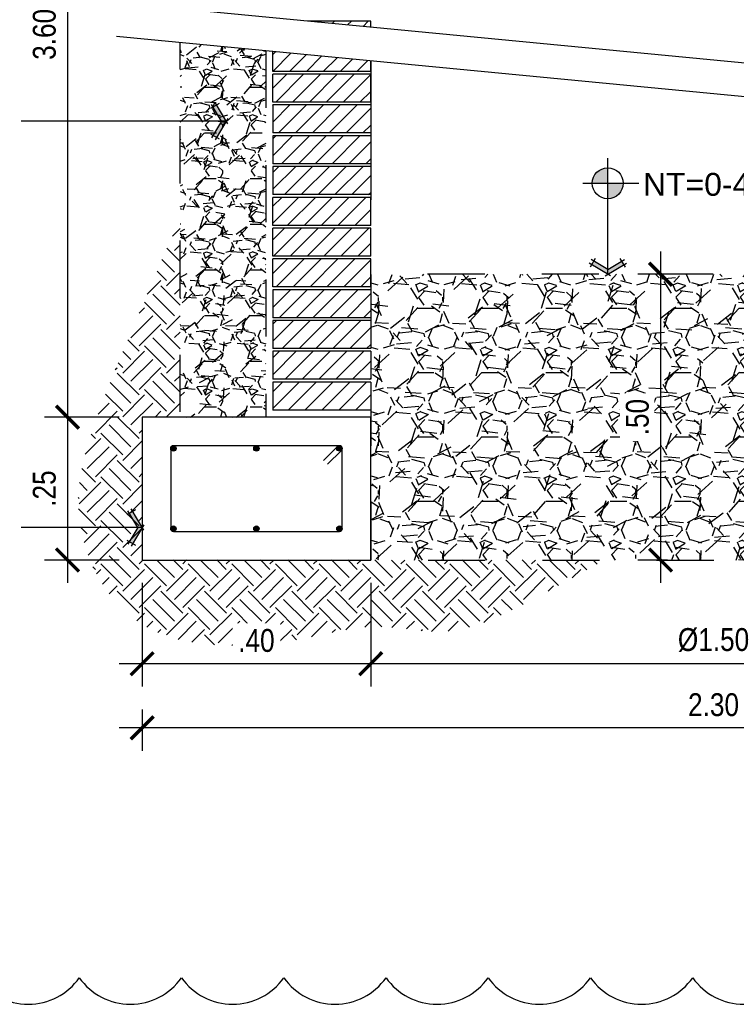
# Model space of a CAD drawing. Header units: metres. Extents: x 2 to 147, y 24 to 94.
# Tile 7 of 40: x 3.16 to 4.41, y 76.23 to 77.95. Entities that reach past the tile are written whole.
import ezdxf

# ---------------------------------------------------------------- set-up
doc = ezdxf.new("R2010")
doc.units = ezdxf.units.M
doc.header["$MEASUREMENT"] = 0
doc.header["$PDMODE"] = 35
doc.linetypes.add('HIDDEN', pattern=[0.375, 0.25, -0.125])
doc.layers.get('Defpoints').update_dxf_attribs({"color": 171})
for name, color, linetype in [('Cotas', 1, 'Continuous'), ('DET HIDRO', 6, 'Continuous'), ('TEXTOS HIDRO', 2, 'Continuous')]:
    doc.layers.add(name, color=color, linetype=linetype)
doc.styles.add('COTAS', font='ARIALN.TTF')
doc.styles.add('TEXTO HIDROSANITARIO', font='arial.ttf')
doc.dimstyles.new('ESC-20', dxfattribs={"dimtxt": 0.04, "dimasz": 0.04, "dimexe": 0.04, "dimexo": 0.04, "dimgap": 0.02, "dimtad": 1, "dimzin": 4, "dimdsep": 46, "dimtxsty": 'COTAS', "dimblk": 'ARCHTICK', "dimcen": 0.04, "dimdle": 0.04, "dimclrd": 1, "dimclre": 1, "dimclrt": 2, "dimazin": 0, "dimtfac": 0.7499999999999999, "dimtmove": 1, "dimatfit": 3, "dimldrblk": 'FLE', "dimfxl": 0.1, "dimtvp": 1.5, "dimtfill": 1, "dimtolj": 1, "dimtzin": 0, "dimarcsym": 0})
pattern_1 = [(45, (-762573.6710389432, -1757292.106906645), (-0.01475068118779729, 0.0147506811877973), [])]

# ---------------------------------------------------------------- blocks, each defined once
blk = doc.blocks.new('_ARCHTICK')
at = {"color": 0, "linetype": 'ByBlock', "const_width": 0.15}
blk.add_lwpolyline([(-0.5, -0.5), (0.5, 0.5)], dxfattribs=at)
blk = doc.blocks.new('*D81')
at = {"layer": 'Cotas', "color": 1, "lineweight": -2, "transparency": 16777216}
for p, q in [((3.241003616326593, 78.63391329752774), (3.241003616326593, 77.21439564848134)), ((3.397966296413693, 78.59391329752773), (3.201003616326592, 78.59391329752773)), ((3.33163976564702, 77.25439564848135), (3.201003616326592, 77.25439564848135))]:
    blk.add_line(p, q, dxfattribs=at)
at = {"layer": 'Defpoints', "color": 0, "transparency": 16777216}
for p in [(3.437966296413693, 78.59391329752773), (3.241003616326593, 77.25439564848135), (3.37163976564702, 77.25439564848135)]:
    blk.add_point(p, dxfattribs=at)
at = {"layer": 'Cotas', "color": 1, "lineweight": -2, "transparency": 16777216, "xscale": 0.04, "yscale": 0.04, "zscale": 0.04}
for p, rotation in [((3.241003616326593, 78.59391329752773), 90), ((3.241003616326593, 77.25439564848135), 270)]:
    blk.add_blockref('_ARCHTICK', p, dxfattribs=dict(at, rotation=rotation))
at = {"layer": 'Cotas', "color": 2, "transparency": 16777216, "insert": (3.200580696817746, 77.92415447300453), "char_height": 0.04, "attachment_point": 5, "rotation": 90, "style": 'COTAS', "bg_fill": 3, "box_fill_scale": 1.25, "bg_fill_color": 256, "bg_fill_true_color": 13158600, "bg_fill_transparency": 0}
blk.add_mtext('\\A1;3.60', dxfattribs=at)
blk = doc.blocks.new('FLE')
at = {"linetype": 'Continuous'}
h = blk.add_hatch(color=2, dxfattribs=at)
h.paths.add_polyline_path([(-0.5723325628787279, -0.6174137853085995), (-0.4220655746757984, -0.7071067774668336), (3.725290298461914e-09, 3.725290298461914e-09), (-0.2038039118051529, 3.725290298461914e-09)])
h.paths.add_polyline_path([(-0.4220655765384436, 0.7071067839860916), (-0.5723325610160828, 0.6174137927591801), (-0.2038039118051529, 3.725290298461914e-09), (3.725290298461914e-09, 3.725290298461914e-09)])
at = {"color": 1, "linetype": 'Continuous'}
for p, q in [((-0.3089696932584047, 0.7746126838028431), (-0.685428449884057, 0.5499078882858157)), ((-0.203803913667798, 0), (-0.6398384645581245, 0.7305096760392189)), ((0.06750589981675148, -0.1130958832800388), (-0.4895714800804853, 0.820202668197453)), ((0, 0), (-1, 0)), ((-0.203803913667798, 0), (-0.6398384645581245, -0.7305096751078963)), ((0.06750590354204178, 0.113095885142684), (-0.4895714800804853, -0.820202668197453)), ((-0.6854284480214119, -0.549907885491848), (-0.3089696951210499, -0.7746126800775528))]:
    blk.add_line(p, q, dxfattribs=at)
blk = doc.blocks.new('*D121')
at = {"layer": 'Cotas', "color": 1, "lineweight": -2, "transparency": 16777216}
for p, q in [((4.278919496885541, 77.54439564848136), (4.278919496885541, 76.96439564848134)), ((4.291278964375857, 77.50439564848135), (4.238919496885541, 77.50439564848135)), ((4.291278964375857, 77.00439564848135), (4.238919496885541, 77.00439564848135))]:
    blk.add_line(p, q, dxfattribs=at)
at = {"layer": 'Defpoints', "color": 0, "transparency": 16777216}
for p in [(4.331278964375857, 77.50439564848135), (4.278919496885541, 77.00439564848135), (4.331278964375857, 77.00439564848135)]:
    blk.add_point(p, dxfattribs=at)
at = {"layer": 'Cotas', "color": 1, "lineweight": -2, "transparency": 16777216, "xscale": 0.04, "yscale": 0.04, "zscale": 0.04}
for p, rotation in [((4.278919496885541, 77.50439564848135), 90), ((4.278919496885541, 77.00439564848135), 270)]:
    blk.add_blockref('_ARCHTICK', p, dxfattribs=dict(at, rotation=rotation))
at = {"layer": 'Cotas', "color": 2, "transparency": 16777216, "insert": (4.238496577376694, 77.25439564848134), "char_height": 0.04, "attachment_point": 5, "rotation": 90, "style": 'COTAS', "bg_fill": 3, "box_fill_scale": 1.25, "bg_fill_color": 256, "bg_fill_true_color": 13158600, "bg_fill_transparency": 0}
blk.add_mtext('\\A1;.50', dxfattribs=at)
blk = doc.blocks.new('*D87')
at = {"layer": 'Cotas', "color": 1, "lineweight": -2, "transparency": 16777216}
for p, q in [((3.771639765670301, 76.96439564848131), (3.771639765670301, 76.78292587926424)), ((4.97163976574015, 76.96439564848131), (4.97163976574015, 76.78292587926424)), ((5.01163976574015, 76.82292587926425), (3.731639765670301, 76.82292587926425))]:
    blk.add_line(p, q, dxfattribs=at)
at = {"layer": 'Defpoints', "color": 0, "transparency": 16777216}
for p in [(3.771639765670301, 77.00439564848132), (4.97163976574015, 77.00439564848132), (3.771639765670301, 76.82292587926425)]:
    blk.add_point(p, dxfattribs=at)
at = {"layer": 'Cotas', "color": 1, "lineweight": -2, "transparency": 16777216, "xscale": 0.04, "yscale": 0.04, "zscale": 0.04, "rotation": 180}
blk.add_blockref('_ARCHTICK', (3.771639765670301, 76.82292587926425), dxfattribs=at)
at = {"layer": 'Cotas', "color": 1, "lineweight": -2, "transparency": 16777216, "xscale": 0.04, "yscale": 0.04, "zscale": 0.04}
blk.add_blockref('_ARCHTICK', (4.97163976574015, 76.82292587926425), dxfattribs=at)
at = {"layer": 'Cotas', "color": 2, "transparency": 16777216, "insert": (4.371639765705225, 76.86446748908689), "char_height": 0.04, "attachment_point": 5, "style": 'COTAS', "bg_fill": 3, "box_fill_scale": 1.25, "bg_fill_color": 256, "bg_fill_true_color": 13158600, "bg_fill_transparency": 0}
blk.add_mtext('\\A1;Ø1.50', dxfattribs=at)
blk = doc.blocks.new('*D88')
at = {"layer": 'Cotas', "color": 1, "lineweight": -2, "transparency": 16777216}
for p, q in [((3.371639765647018, 76.96439564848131), (3.371639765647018, 76.78292587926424)), ((3.771639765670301, 76.96439564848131), (3.771639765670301, 76.78292587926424)), ((3.811639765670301, 76.82292587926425), (3.331639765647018, 76.82292587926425))]:
    blk.add_line(p, q, dxfattribs=at)
at = {"layer": 'Defpoints', "color": 0, "transparency": 16777216}
for p in [(3.371639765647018, 77.00439564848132), (3.771639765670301, 77.00439564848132), (3.371639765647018, 76.82292587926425)]:
    blk.add_point(p, dxfattribs=at)
at = {"layer": 'Cotas', "color": 1, "lineweight": -2, "transparency": 16777216, "xscale": 0.04, "yscale": 0.04, "zscale": 0.04, "rotation": 180}
blk.add_blockref('_ARCHTICK', (3.371639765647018, 76.82292587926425), dxfattribs=at)
at = {"layer": 'Cotas', "color": 1, "lineweight": -2, "transparency": 16777216, "xscale": 0.04, "yscale": 0.04, "zscale": 0.04}
blk.add_blockref('_ARCHTICK', (3.771639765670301, 76.82292587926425), dxfattribs=at)
at = {"layer": 'Cotas', "color": 2, "transparency": 16777216, "insert": (3.571639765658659, 76.86334879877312), "char_height": 0.04, "attachment_point": 5, "style": 'COTAS', "bg_fill": 3, "box_fill_scale": 1.25, "bg_fill_color": 256, "bg_fill_true_color": 13158600, "bg_fill_transparency": 0}
blk.add_mtext('\\A1;.40', dxfattribs=at)
blk = doc.blocks.new('*D40')
at = {"layer": 'Cotas', "color": 1, "lineweight": -2, "transparency": 16777216}
for p, q in [((3.241003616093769, 77.29439564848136), (3.241003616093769, 76.96439564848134)), ((3.33163976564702, 77.25439564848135), (3.201003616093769, 77.25439564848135)), ((3.33163976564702, 77.00439564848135), (3.201003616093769, 77.00439564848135))]:
    blk.add_line(p, q, dxfattribs=at)
at = {"layer": 'Defpoints', "color": 0, "transparency": 16777216}
for p in [(3.37163976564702, 77.25439564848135), (3.241003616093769, 77.00439564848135), (3.37163976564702, 77.00439564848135)]:
    blk.add_point(p, dxfattribs=at)
at = {"layer": 'Cotas', "color": 1, "lineweight": -2, "transparency": 16777216, "xscale": 0.04, "yscale": 0.04, "zscale": 0.04}
for p, rotation in [((3.241003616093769, 77.25439564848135), 90), ((3.241003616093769, 77.00439564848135), 270)]:
    blk.add_blockref('_ARCHTICK', p, dxfattribs=dict(at, rotation=rotation))
at = {"layer": 'Cotas', "color": 2, "transparency": 16777216, "insert": (3.200580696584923, 77.12939564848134), "char_height": 0.04, "attachment_point": 5, "rotation": 90, "style": 'COTAS', "bg_fill": 3, "box_fill_scale": 1.25, "bg_fill_color": 256, "bg_fill_true_color": 13158600, "bg_fill_transparency": 0}
blk.add_mtext('\\A1;.25', dxfattribs=at)
blk = doc.blocks.new('*D41')
at = {"layer": 'Cotas', "color": 1, "lineweight": -2, "transparency": 16777216}
for p, q in [((3.371639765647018, 76.74292587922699), (3.371639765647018, 76.67056771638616)), ((5.371639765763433, 76.74292587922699), (5.371639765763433, 76.67056771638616)), ((5.411639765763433, 76.71056771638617), (3.331639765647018, 76.71056771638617))]:
    blk.add_line(p, q, dxfattribs=at)
at = {"layer": 'Defpoints', "color": 0, "transparency": 16777216}
for p in [(3.371639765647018, 76.782925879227), (5.371639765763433, 76.782925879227), (3.371639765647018, 76.71056771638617)]:
    blk.add_point(p, dxfattribs=at)
at = {"layer": 'Cotas', "color": 1, "lineweight": -2, "transparency": 16777216, "xscale": 0.04, "yscale": 0.04, "zscale": 0.04, "rotation": 180}
blk.add_blockref('_ARCHTICK', (3.371639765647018, 76.71056771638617), dxfattribs=at)
at = {"layer": 'Cotas', "color": 1, "lineweight": -2, "transparency": 16777216, "xscale": 0.04, "yscale": 0.04, "zscale": 0.04}
blk.add_blockref('_ARCHTICK', (5.371639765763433, 76.71056771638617), dxfattribs=at)
at = {"layer": 'Cotas', "color": 2, "transparency": 16777216, "insert": (4.371639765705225, 76.75099063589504), "char_height": 0.04, "attachment_point": 5, "style": 'COTAS', "bg_fill": 3, "box_fill_scale": 1.25, "bg_fill_color": 256, "bg_fill_true_color": 13158600, "bg_fill_transparency": 0}
blk.add_mtext('\\A1;2.30', dxfattribs=at)
blk = doc.blocks.new('INDIC NIVEL')
h = blk.add_hatch(color=8)
h.paths.add_polyline_path([(1.164153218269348e-10, 4.656612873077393e-10), (1.164153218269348e-10, -0.1216343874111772, 0.4142135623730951), (0.1216343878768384, 4.656612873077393e-10)])
h.paths.add_polyline_path([(1.164153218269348e-10, 0.1216343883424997, 0.4142135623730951), (-0.1216343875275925, 4.656612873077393e-10), (1.164153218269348e-10, 4.656612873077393e-10)])
at = {"color": 0}
for p, q in [((1.164153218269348e-10, -0.1969606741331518), (1.164153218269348e-10, 0.1969606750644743)), ((-0.1969606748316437, 4.656612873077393e-10), (0.1969606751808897, 4.656612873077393e-10))]:
    blk.add_line(p, q, dxfattribs=at)
blk.add_circle((1.164153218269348e-10, 4.656612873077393e-10), 0.1216343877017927, dxfattribs=at)

msp = doc.modelspace()

# ---------------------------------------------------------------- hatches: boundary and pattern name
at = {"layer": 'DET HIDRO', "linetype": 'Continuous'}
h = msp.add_hatch(dxfattribs=at)
h.set_pattern_fill('ANSI31', color=8, scale=0.00657027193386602, angle=360, style=0)
h.set_pattern_definition([(45, (-762573.6710389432, -1757293.307078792), (-0.01475068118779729, 0.0147506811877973), [])])
h.paths.add_polyline_path([(3.771639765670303, 77.93676402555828), (3.661056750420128, 77.94738268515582), (3.771639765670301, 77.94738268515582)])
at = {"layer": 'DET HIDRO'}
h = msp.add_hatch(dxfattribs=at)
h.set_pattern_fill('GRAVEL', color=1, scale=0.07993469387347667)
h.set_pattern_definition([(228.012787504, (-4330.089765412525, -585.6624433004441), (-0.6394775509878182, -0.7194122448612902), [0.01075409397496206, -1.064657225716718]), (184.969740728, (-4330.096959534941, -585.6704367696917), (0.9592163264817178, 0.07993469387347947), [0.01845436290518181, -1.826981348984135]), (132.510447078, (-4330.115344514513, -585.6720354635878), (0.7993469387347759, -0.8792816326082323), [0.01301240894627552, -1.288230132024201]), (267.273689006, (-4330.146519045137, -585.692019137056), (0.0799346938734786, 1.598693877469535), [0.01680531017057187, -1.663725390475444]), (292.833654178, (-4330.147318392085, -585.7088054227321), (-0.3996734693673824, 0.9592163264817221), [0.01647893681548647, -1.631416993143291]), (357.273689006, (-4330.140923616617, -585.7239930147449), (-1.598693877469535, 0.07993469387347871), [0.01680531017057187, -1.663725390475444]), (37.6942404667, (-4330.124137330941, -585.724792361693), (-1.039151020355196, -0.7993469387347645), [0.02222416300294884, -2.200190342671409]), (72.2553283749, (-4330.106551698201, -585.7112034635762), (0.5595428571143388, 1.758563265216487), [0.02098189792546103, -2.07720865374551]), (121.429565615, (-4330.100156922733, -585.691219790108), (-0.6394775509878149, 1.039151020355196), [0.0168622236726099, -1.669361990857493]), (175.236358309, (-4330.108949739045, -585.6768315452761), (0.879281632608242, -0.0799346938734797), [0.01925083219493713, -0.9432903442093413]), (222.397437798, (-4330.128134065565, -585.6752328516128), (-0.959216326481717, -0.8792816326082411), [0.02489550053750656, -2.464656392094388]), (138.814074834, (-4330.067383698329, -585.6928184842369), (-0.5595428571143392, 0.47960816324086), [0.008497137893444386, -0.8412203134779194]), (171.46923439, (-4330.073778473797, -585.6872230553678), (1.039151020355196, -0.1598693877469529), [0.0161657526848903, -1.600413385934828]), (225, (-4330.089765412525, -585.6848250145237), (-8.874533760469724e-18, -0.0799346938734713), [0.01130444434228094, -0.1017402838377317]), (203.198590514, (-4330.095360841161, -585.6752328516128), (0.3996734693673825, 0.1598693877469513), [0.006087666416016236, -0.6026768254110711]), (291.801409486, (-4330.100956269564, -585.6776308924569), (-0.0799346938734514, 0.2398040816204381), [0.008609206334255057, -0.4218522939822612]), (30.96375653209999, (-4330.097758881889, -585.6856243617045), (0.2398040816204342, 0.1598693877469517), [0.0139828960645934, -0.4521124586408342]), (161.565051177, (-4330.085768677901, -585.6784302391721), (0.1598693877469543, -0.0799346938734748), [0.01011101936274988, -0.2426646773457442]), (16.38954033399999, (-4330.147318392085, -585.6776308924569), (0.7993469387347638, 0.2398040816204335), [0.01416442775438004, -1.402281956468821]), (70.3461759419, (-4330.133729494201, -585.6736341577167), (-0.3197387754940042, -0.8792816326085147), [0.01188317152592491, -1.176431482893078]), (293.198590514, (-4330.085768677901, -585.6624433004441), (-0.159869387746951, 0.3996734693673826), [0.0121752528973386, -0.5965892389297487]), (343.610459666, (-4330.080972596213, -585.6736341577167), (-0.7993469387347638, 0.2398040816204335), [0.01416442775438, -1.402281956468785]), (339.44395478, (-4330.147318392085, -585.7271904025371), (-0.3996734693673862, 0.1598693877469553), [0.01365924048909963, -0.6693030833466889]), (294.775140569, (-4330.134528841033, -585.7319864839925), (-0.3996734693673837, 0.8792816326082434), [0.01144488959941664, -1.133045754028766]), (66.8014094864, (-4330.084969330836, -585.7423779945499), (0.1598693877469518, 0.3996734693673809), [0.0121752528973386, -0.5965892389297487]), (17.35402463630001, (-4330.080173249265, -585.7311871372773), (-1.039151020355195, -0.3197387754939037), [0.01339953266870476, -1.32655010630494]), (69.44395478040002, (-4330.124137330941, -585.7423779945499), (-0.1598693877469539, -0.3996734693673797), [0.006829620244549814, -0.6761327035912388]), (101.3099324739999, (-4330.089765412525, -585.7423779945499), (-0.07993469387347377, 0.3197387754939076), [0.004075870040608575, -0.4035126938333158]), (165.963756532, (-4330.090564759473, -585.7383812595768), (0.2398040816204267, -0.07993469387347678), [0.01647893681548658, -0.3131002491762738]), (186.009005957, (-4330.106551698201, -585.7343845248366), (0.7993469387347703, 0.07993469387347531), [0.01527152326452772, -1.511878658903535]), (303.690067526, (-4330.097758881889, -585.6928184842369), (-0.07993469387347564, 0.1598693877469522), [0.01152834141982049, -0.2766802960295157]), (353.157226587, (-4330.091364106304, -585.7024106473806), (1.358889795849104, -0.1598693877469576), [0.02012707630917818, -1.992577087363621]), (60.9453959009, (-4330.071380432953, -585.7048086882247), (-0.3197387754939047, -0.5595428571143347), [0.008229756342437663, -0.8147482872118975]), (90, (-4330.067383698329, -585.6976145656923), (-0.07993469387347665, 0.07993469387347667), [0.004796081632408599, -0.07513861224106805]), (120.256437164, (-4330.108150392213, -585.7319864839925), (0.3197387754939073, -0.5595428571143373), [0.01110484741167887, -1.099383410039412]), (48.01278750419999, (-4330.113745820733, -585.7223943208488), (0.6394775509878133, 0.7194122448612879), [0.02150818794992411, -1.053903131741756]), (0, (-4330.099357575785, -585.706407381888), (0.07993469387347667, 0.07993469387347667), [0.02078302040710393, -0.05915167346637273]), (325.3048464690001, (-4330.078574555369, -585.706407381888), (0.7993469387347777, -0.5595428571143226), [0.01263879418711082, -1.251239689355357]), (254.054604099, (-4330.06818304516, -585.7136015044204), (-0.07993469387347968, -0.319738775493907), [0.01163865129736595, -0.5702947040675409]), (207.645975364, (-4330.071380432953, -585.724792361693), (-1.518759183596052, -0.7993469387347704), [0.01894971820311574, -1.876025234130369]), (175.42607874, (-4330.088166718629, -585.7335851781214), (-1.039151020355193, 0.07993469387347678), [0.02004754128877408, -1.984704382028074])])
h.paths.add_polyline_path([(3.587989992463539, 77.2543956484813), (3.437994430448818, 77.2543956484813), (3.438042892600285, 77.90973927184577), (3.58802991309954, 77.89533686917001)])
at = {"layer": 'DET HIDRO', "linetype": 'Continuous'}
h = msp.add_hatch(dxfattribs=at)
h.set_pattern_fill('ANSI31', color=8, scale=0.00657027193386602, angle=360, style=0)
h.set_pattern_definition(pattern_1)
h.paths.add_polyline_path([(3.600211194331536, 77.89416716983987), (3.771639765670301, 77.87770585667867), (3.771639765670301, 77.85939156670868), (3.600211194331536, 77.85939156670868)])
h = msp.add_hatch(dxfattribs=at)
h.set_pattern_fill('ANSI31', color=8, scale=0.00657027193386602, angle=360, style=0)
h.set_pattern_definition(pattern_1)
h.paths.add_polyline_path([(3.600211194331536, 77.85449360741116), (3.771639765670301, 77.85449360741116), (3.771639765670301, 77.80551401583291), (3.600211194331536, 77.80551401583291)])
h = msp.add_hatch(dxfattribs=at)
h.set_pattern_fill('ANSI31', color=8, scale=0.00657027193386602, angle=360, style=0)
h.set_pattern_definition(pattern_1)
h.paths.add_polyline_path([(3.600211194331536, 77.80061605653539), (3.771639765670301, 77.80061605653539), (3.771639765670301, 77.75163646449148), (3.600211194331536, 77.75163646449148)])
h = msp.add_hatch(dxfattribs=at)
h.set_pattern_fill('ANSI31', color=8, scale=0.00657027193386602, angle=360, style=0)
h.set_pattern_definition(pattern_1)
h.paths.add_polyline_path([(3.600211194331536, 77.74673850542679), (3.771639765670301, 77.74673850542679), (3.771639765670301, 77.69775891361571), (3.600211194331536, 77.69775891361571)])
h = msp.add_hatch(dxfattribs=at)
h.set_pattern_fill('ANSI31', color=8, scale=0.00657027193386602, angle=360, style=0)
h.set_pattern_definition(pattern_1)
h.paths.add_polyline_path([(3.600211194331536, 77.69286095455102), (3.771639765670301, 77.69286095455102), (3.771639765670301, 77.64388136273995), (3.600211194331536, 77.64388136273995)])
h = msp.add_hatch(dxfattribs=at)
h.set_pattern_fill('ANSI31', color=8, scale=0.00657027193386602, angle=360, style=0)
h.set_pattern_definition(pattern_1)
h.paths.add_polyline_path([(3.600211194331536, 77.63898340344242), (3.771639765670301, 77.63898340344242), (3.771639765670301, 77.59000381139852), (3.600211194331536, 77.59000381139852)])
at = {"layer": 'DET HIDRO'}
h = msp.add_hatch(dxfattribs=at)
h.set_pattern_fill('EARTH', color=8, scale=0.0085, angle=45, style=0)
h.set_pattern_definition([(45, (-580313.9942720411, -1337285.643776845), (0, 0.07633217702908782), [0.053975, -0.053975]), (45, (-580314.0085843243, -1337285.629464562), (0, 0.07633217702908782), [0.053975, -0.053975]), (45, (-580314.0228966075, -1337285.615152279), (0, 0.07633217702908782), [0.053975, -0.053975]), (135, (-580314.0228966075, -1337285.605610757), (-0.07633217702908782, 0), [0.053975, -0.053975]), (135, (-580314.0085843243, -1337285.591298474), (-0.07633217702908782, 0), [0.053975, -0.053975]), (135, (-580313.9942720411, -1337285.576986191), (-0.07633217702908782, 0), [0.053975, -0.053975])])
edge = h.paths.add_edge_path()
edge.add_spline(control_points=[(4.181975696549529, 77.00439564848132), (4.059725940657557, 76.93871869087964), (3.92153056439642, 76.85239479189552), (3.783335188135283, 76.90594985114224), (3.629307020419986, 76.85239479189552), (3.332350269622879, 76.85239479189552), (3.244430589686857, 77.06232881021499), (3.278570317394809, 77.23557594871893), (3.36519384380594, 77.43103004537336), (3.415195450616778, 77.55270706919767), (3.437966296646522, 77.59928089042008)], knot_values=[1.89310473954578, 1.89310473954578, 1.89310473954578, 1.89310473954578, 2.046784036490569, 2.187719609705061, 2.310341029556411, 2.40886945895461, 2.624651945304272, 2.734718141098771, 2.982869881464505, 3.139633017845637, 3.139633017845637, 3.139633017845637, 3.139633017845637], degree=3, periodic=0)
edge.add_line((3.437966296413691, 77.59928089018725), (3.437966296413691, 77.25439564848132))
edge.add_line((3.437966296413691, 77.25439564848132), (3.371639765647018, 77.25439564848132))
edge.add_line((3.371639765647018, 77.25439564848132), (3.371639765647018, 77.00439564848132))
edge.add_line((3.371639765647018, 77.00439564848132), (3.771639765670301, 77.00439564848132))
edge.add_line((3.771639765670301, 77.00439564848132), (4.181975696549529, 77.00439564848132))
at = {"layer": 'DET HIDRO', "linetype": 'Continuous'}
h = msp.add_hatch(dxfattribs=at)
h.set_pattern_fill('ANSI31', color=8, scale=0.00657027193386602, angle=360, style=0)
h.set_pattern_definition(pattern_1)
h.paths.add_polyline_path([(3.600211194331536, 77.58510585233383), (3.771639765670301, 77.58510585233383), (3.771639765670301, 77.53612626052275), (3.600211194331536, 77.53612626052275)])
h = msp.add_hatch(dxfattribs=at)
h.set_pattern_fill('ANSI31', color=8, scale=0.00657027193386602, angle=360, style=0)
h.set_pattern_definition(pattern_1)
h.paths.add_polyline_path([(3.600211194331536, 77.53122830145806), (3.771639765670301, 77.53122830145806), (3.771639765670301, 77.48224870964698), (3.600211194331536, 77.48224870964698)])
at = {"layer": 'DET HIDRO', "linetype": 'ByBlock'}
h = msp.add_hatch(dxfattribs=at)
h.set_pattern_fill('GRAVEL', color=1, scale=0.004432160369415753)
h.set_pattern_definition([(228.0127875, (-580319.4468264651, -1337284.864957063), (-0.9006149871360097, -1.013191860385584), [0.01514564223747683, -1.49942128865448]), (184.969741, (-580319.4569583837, -1337284.87621475), (1.350922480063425, 0.1125768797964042), [0.02599039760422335, -2.573048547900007]), (132.5104471, (-580319.4828510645, -1337284.878466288), (1.125768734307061, -1.238345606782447), [0.01832616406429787, -1.814292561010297]), (267.273689, (-580319.5267560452, -1337284.906610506), (0.1125768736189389, 2.251537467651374), [0.02366793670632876, -2.343125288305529]), (292.83365418, (-580319.5278818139, -1337284.930251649), (-0.5628843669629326, 1.350922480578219), [0.02320828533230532, -2.297623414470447]), (357.2736889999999, (-580319.5188756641, -1337284.951641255), (-2.251537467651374, 0.112576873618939), [0.02366793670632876, -2.343125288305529]), (37.69424047, (-580319.4952345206, -1337284.952767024), (-1.46349935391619, -1.125768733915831), [0.03129963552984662, -3.098661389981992]), (72.25532837, (-580319.4704676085, -1337284.933628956), (0.7880381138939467, 2.476691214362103), [0.02955007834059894, -2.925458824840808]), (121.42956562, (-580319.4614614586, -1337284.905484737), (-0.9006149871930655, 1.463499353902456), [0.02374809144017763, -2.351063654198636]), (175.2363583, (-580319.4738449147, -1337284.8852209), (1.238345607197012, -0.112576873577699), [0.02711211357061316, -1.328492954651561]), (222.3974378, (-580319.5008633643, -1337284.882969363), (-1.350922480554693, -1.238345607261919), [0.03506184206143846, -3.471124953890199]), (138.81407483, (-580319.4153049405, -1337284.907736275), (-0.7880381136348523, 0.6754612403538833), [0.0119670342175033, -1.184741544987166]), (171.4692344, (-580319.4243110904, -1337284.899855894), (1.463499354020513, -0.2251537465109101), [0.02276720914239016, -2.253959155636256]), (225, (-580319.4468264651, -1337284.896478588), (-1.574619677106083e-17, -0.1125768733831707), [0.01592073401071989, -0.1432870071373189]), (203.19859051, (-580319.4547068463, -1337284.882969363), (0.56288436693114, 0.2251537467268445), [0.008573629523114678, -0.848786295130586]), (291.80140949, (-580319.4625872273, -1337284.886346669), (-0.1125768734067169, 0.3377306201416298), [0.0121248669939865, -0.5941201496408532]), (30.96375653, (-580319.4580841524, -1337284.897604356), (0.3377306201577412, 0.2251537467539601), [0.01969295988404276, -0.6367373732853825]), (161.56505118, (-580319.4411976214, -1337284.887472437), (0.2251537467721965, -0.1125768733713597), [0.01423996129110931, -0.3417593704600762]), (16.389540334, (-580319.5278818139, -1337284.886346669), (1.125768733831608, 0.3377306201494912), [0.01994862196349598, -1.97491865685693]), (70.34617594, (-580319.5087437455, -1337284.880717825), (-0.4503074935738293, -1.238345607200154), [0.01673579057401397, -1.656839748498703]), (293.19859051, (-580319.4411976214, -1337284.864957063), (-0.2251537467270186, 0.5628843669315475), [0.01714714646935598, -0.8402127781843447]), (343.6104596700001, (-580319.434443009, -1337284.880717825), (-1.125768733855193, 0.3377306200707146), [0.01994862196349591, -1.97491865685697]), (339.44395478, (-580319.5278818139, -1337284.95614433), (-0.5628843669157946, 0.2251537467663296), [0.01923713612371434, -0.942620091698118]), (294.7751406, (-580319.5098695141, -1337284.962898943), (-0.5628843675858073, 1.238345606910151), [0.0161185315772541, -1.595736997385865]), (66.80140949, (-580319.4400718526, -1337284.977533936), (0.2251537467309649, 0.5628843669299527), [0.01714714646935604, -0.8402127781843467]), (17.35402464, (-580319.4333172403, -1337284.961773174), (-1.463499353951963, -0.4503074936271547), [0.01887137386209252, -1.86826090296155]), (69.44395478, (-580319.4952345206, -1337284.977533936), (-0.225153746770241, -0.562884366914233), [0.009618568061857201, -0.9522386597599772]), (101.309932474, (-580319.4468264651, -1337284.977533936), (-0.1125768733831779, 0.4503074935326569), [0.005740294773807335, -0.5682913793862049]), (165.963756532, (-580319.4479522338, -1337284.971905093), (0.3377306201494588, -0.1125768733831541), [0.02320828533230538, -0.4409580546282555]), (186.00900596, (-580319.4704676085, -1337284.966276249), (1.125768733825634, 0.1125768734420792), [0.02150781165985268, -2.129270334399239]), (303.69006753, (-580319.4580841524, -1337284.907736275), (-0.1125768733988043, 0.2251537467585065), [0.01623606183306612, -0.3896656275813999]), (353.15722659, (-580319.4490780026, -1337284.9212455), (1.913806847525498, -0.2251537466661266), [0.02834618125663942, -2.80626706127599]), (60.9453959, (-580319.4209337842, -1337284.924622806), (-0.4503074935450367, -0.7880381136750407), [0.01159046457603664, -1.147459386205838]), (90, (-580319.4153049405, -1337284.914490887), (-0.1125768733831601, 0.1125768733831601), [0.006754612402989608, -0.1058222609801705]), (120.25643716, (-580319.4727191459, -1337284.962898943), (0.4503074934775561, -0.7880381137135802), [0.01563962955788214, -1.548328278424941]), (48.01278749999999, (-580319.4805995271, -1337284.949389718), (0.9006149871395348, 1.013191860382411), [0.03029128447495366, -1.484275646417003]), (0, (-580319.46033569, -1337284.926874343), (0.1125768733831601, 0.1125768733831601), [0.02926998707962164, -0.0833068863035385]), (325.3048465, (-580319.4310657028, -1337284.926874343), (1.125768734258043, -0.7880381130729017), [0.01779997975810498, -1.762196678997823]), (254.0546040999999, (-580319.4164307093, -1337284.937006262), (-0.1125768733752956, -0.4503074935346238), [0.01639141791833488, -0.8031805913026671]), (207.64597536, (-580319.4209337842, -1337284.952767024), (-2.13896059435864, -1.125768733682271), [0.02668803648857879, -2.642120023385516]), (175.42607874, (-580319.4445749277, -1337284.96515048), (-1.46349935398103, 0.112576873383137), [0.02823416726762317, -2.795179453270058])])
h.paths.add_polyline_path([(4.971186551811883, 77.50439564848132), (3.771639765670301, 77.50439564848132), (3.771639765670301, 77.00439564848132), (4.971186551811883, 77.00439564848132)])
at = {"layer": 'DET HIDRO', "linetype": 'Continuous'}
h = msp.add_hatch(dxfattribs=at)
h.set_pattern_fill('ANSI31', color=8, scale=0.00657027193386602, angle=360, style=0)
h.set_pattern_definition(pattern_1)
h.paths.add_polyline_path([(3.600211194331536, 77.47735075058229), (3.771639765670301, 77.47735075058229), (3.771639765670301, 77.42837115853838), (3.600211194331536, 77.42837115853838)])
h = msp.add_hatch(dxfattribs=at)
h.set_pattern_fill('ANSI31', color=8, scale=0.00657027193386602, angle=360, style=0)
h.set_pattern_definition(pattern_1)
h.paths.add_polyline_path([(3.600211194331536, 77.42347319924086), (3.771639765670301, 77.42347319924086), (3.771639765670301, 77.37449360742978), (3.600211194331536, 77.37449360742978)])
h = msp.add_hatch(dxfattribs=at)
h.set_pattern_fill('ANSI31', color=8, scale=0.00657027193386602, angle=360, style=0)
h.set_pattern_definition(pattern_1)
h.paths.add_polyline_path([(3.600211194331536, 77.36959564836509), (3.771639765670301, 77.36959564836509), (3.771639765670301, 77.32061605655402), (3.600211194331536, 77.32061605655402)])
h = msp.add_hatch(dxfattribs=at)
h.set_pattern_fill('ANSI31', color=8, scale=0.00657027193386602, angle=360, style=0)
h.set_pattern_definition(pattern_1)
h.paths.add_polyline_path([(3.600211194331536, 77.31571809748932), (3.771639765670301, 77.31571809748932), (3.771639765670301, 77.26673850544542), (3.600211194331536, 77.26673850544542)])

# ---------------------------------------------------------------- linework, layer by layer
at = {"layer": 'Defpoints'}
msp.add_lwpolyline([(3.082792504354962, 76.2735508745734, 0.52056705), (3.261702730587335, 76.2735508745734, 0.52056705), (3.440612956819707, 76.2735508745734, 0.52056705), (3.61952318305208, 76.2735508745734, 0.52056705), (3.798433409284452, 76.2735508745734, 0.52056705), (3.977343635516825, 76.2735508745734, 0.52056705), (4.156253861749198, 76.2735508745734, 0.52056705), (4.335164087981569, 76.2735508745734, 0.52056705), (4.514074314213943, 76.2735508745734, 0.52056705), (4.692984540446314, 76.2735508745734, 0.52056705), (4.871894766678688, 76.2735508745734, 0.52056705), (5.050804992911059, 76.2735508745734, 0.52056705), (5.229715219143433, 76.2735508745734, 0.52056705), (5.408625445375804, 76.2735508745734, 0.52056705), (5.587535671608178, 76.2735508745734, 0.52056705), (5.76644589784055, 76.2735508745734, 0.52056705)], format="xyb", dxfattribs=at)
at = {"layer": 'DET HIDRO', "color": 4, "linetype": 'ByBlock'}
for p, q in [((3.771639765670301, 77.94738268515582), (3.661056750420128, 77.94738268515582)), ((3.771639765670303, 77.93676402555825), (3.771639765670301, 77.94738268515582)), ((3.600211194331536, 77.85939156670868), (3.600211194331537, 77.89416716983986)), ((3.771639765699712, 77.87770585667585), (3.771639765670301, 77.6344936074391)), ((3.771639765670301, 77.85939156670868), (3.771639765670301, 77.87770585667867)), ((3.771639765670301, 77.85939156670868), (3.600211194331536, 77.85939156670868)), ((3.600211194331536, 77.80551401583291), (3.600211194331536, 77.85449360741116)), ((3.771639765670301, 77.85449360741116), (3.600211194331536, 77.85449360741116)), ((3.771639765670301, 77.80551401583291), (3.771639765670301, 77.85449360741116)), ((3.771639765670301, 77.80551401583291), (3.600211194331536, 77.80551401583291)), ((3.771639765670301, 77.80061605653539), (3.600211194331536, 77.80061605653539)), ((3.600211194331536, 77.80061605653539), (3.600211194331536, 77.75163646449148)), ((3.771639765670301, 77.80061605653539), (3.771639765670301, 77.75163646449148)), ((3.771639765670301, 77.75163646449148), (3.600211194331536, 77.75163646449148)), ((3.771639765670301, 77.74673850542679), (3.600211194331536, 77.74673850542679)), ((3.600211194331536, 77.74673850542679), (3.600211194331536, 77.69775891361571)), ((3.771639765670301, 77.69775891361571), (3.600211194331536, 77.69775891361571)), ((3.771639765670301, 77.69286095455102), (3.600211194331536, 77.69286095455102)), ((3.600211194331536, 77.69286095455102), (3.600211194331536, 77.64388136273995)), ((3.771639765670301, 77.64388136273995), (3.600211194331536, 77.64388136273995)), ((3.771639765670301, 77.63898340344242), (3.600211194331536, 77.63898340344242)), ((3.771639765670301, 77.63898340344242), (3.600211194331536, 77.63898340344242)), ((3.600211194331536, 77.59000381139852), (3.600211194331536, 77.63898340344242)), ((3.771639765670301, 77.59000381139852), (3.771639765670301, 77.63898340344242)), ((3.771639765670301, 77.59000381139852), (3.600211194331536, 77.59000381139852)), ((3.771639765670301, 77.58510585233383), (3.600211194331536, 77.58510585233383)), ((3.600211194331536, 77.53612626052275), (3.600211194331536, 77.58510585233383)), ((3.771639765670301, 77.53612626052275), (3.600211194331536, 77.53612626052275)), ((3.600211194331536, 77.48224870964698), (3.600211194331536, 77.53122830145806)), ((3.771639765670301, 77.53122830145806), (3.600211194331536, 77.53122830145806)), ((3.771639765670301, 77.48224870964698), (3.600211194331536, 77.48224870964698)), ((3.771639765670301, 77.47735075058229), (3.600211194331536, 77.47735075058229)), ((3.771639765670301, 77.42837115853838), (3.600211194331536, 77.42837115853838)), ((3.771639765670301, 77.42347319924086), (3.600211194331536, 77.42347319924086)), ((3.600211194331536, 77.42347319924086), (3.600211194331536, 77.37449360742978)), ((3.771639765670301, 77.37449360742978), (3.600211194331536, 77.37449360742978)), ((3.771639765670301, 77.36959564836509), (3.600211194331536, 77.36959564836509)), ((3.600211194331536, 77.36959564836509), (3.600211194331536, 77.32061605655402)), ((3.771639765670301, 77.36959564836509), (3.771639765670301, 77.32061605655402)), ((3.771639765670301, 77.32061605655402), (3.600211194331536, 77.32061605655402)), ((3.771639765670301, 77.31571809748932), (3.600211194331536, 77.31571809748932)), ((3.600211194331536, 77.31571809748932), (3.600211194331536, 77.26673850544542)), ((3.771639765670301, 77.31571809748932), (3.771639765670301, 77.26673850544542)), ((3.771639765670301, 77.26673850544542), (3.600211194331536, 77.26673850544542))]:
    msp.add_line(p, q, dxfattribs=at)
at = {"layer": 'DET HIDRO', "color": 8, "linetype": 'ByBlock'}
for p, q in [((3.771639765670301, 77.74673850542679), (3.771639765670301, 77.69775891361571)), ((3.771639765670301, 77.69286095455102), (3.771639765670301, 77.64388136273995)), ((3.771639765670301, 77.53612626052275), (3.771639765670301, 77.58510585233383)), ((3.771639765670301, 77.48224870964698), (3.771639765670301, 77.53122830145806)), ((3.600211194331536, 77.47735075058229), (3.600211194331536, 77.42837115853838)), ((3.771639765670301, 77.47735075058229), (3.771639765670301, 77.42837115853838)), ((3.771639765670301, 77.42347319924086), (3.771639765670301, 77.37449360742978))]:
    msp.add_line(p, q, dxfattribs=at)
at = {"layer": 'DET HIDRO', "color": 4, "linetype": 'ByBlock'}
msp.add_lwpolyline([(3.371639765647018, 77.00439564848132), (3.771639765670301, 77.00439564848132), (3.771639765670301, 77.25439564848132), (3.371639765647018, 77.25439564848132)], close=True, dxfattribs=at)
at = {"layer": 'DET HIDRO', "color": 3, "const_width": 0.004762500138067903, "flags": 128}
for points in [[(3.42402090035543, 77.1996332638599, 1), (3.428783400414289, 77.1996332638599, 1)], [(3.569225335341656, 77.1996332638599, 1), (3.573987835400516, 77.1996332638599, 1)], [(3.719258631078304, 77.1996332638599, -1), (3.714496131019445, 77.1996332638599, -1)], [(3.42402090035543, 77.05915803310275, -1), (3.428783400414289, 77.05915803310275, -1)], [(3.569225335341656, 77.05915803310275, -1), (3.573987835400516, 77.05915803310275, -1)], [(3.719258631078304, 77.05915803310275, 1), (3.714496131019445, 77.05915803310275, 1)]]:
    msp.add_lwpolyline(points, format="xyb", close=True, dxfattribs=at)
at = {"layer": 'DET HIDRO', "color": 3}
msp.add_lwpolyline([(3.426402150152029, 77.05439564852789), (3.71687738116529, 77.05439564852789, 0.414213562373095), (3.721639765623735, 77.05915803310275), (3.721639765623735, 77.1996332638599, 0.414213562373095), (3.71687738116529, 77.20439564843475), (3.426402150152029, 77.20439564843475, 0.414213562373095), (3.421639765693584, 77.1996332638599), (3.421639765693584, 77.05915803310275, 0.414213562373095)], format="xyb", close=True, dxfattribs=at)
for points in [[(3.713509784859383, 77.20300085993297), (3.689062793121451, 77.17855386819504)], [(3.720244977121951, 77.19626566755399), (3.695797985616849, 77.17181867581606)]]:
    msp.add_lwpolyline(points, dxfattribs=at)
for centre in [(3.42640215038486, 77.1996332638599), (3.571606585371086, 77.1996332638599), (3.716877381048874, 77.1996332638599), (3.42640215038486, 77.05915803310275), (3.571606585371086, 77.05915803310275), (3.716877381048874, 77.05915803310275)]:
    msp.add_circle(centre, 0.004762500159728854, dxfattribs=at)
at = {"layer": 'TEXTOS HIDRO', "color": 2, "linetype": 'HIDDEN', "ltscale": 0.2, "flags": 128}
msp.add_lwpolyline([(3.587966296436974, 77.89534297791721), (3.587966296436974, 77.25439564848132), (3.437966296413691, 77.25439564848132), (3.437966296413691, 77.90974662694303)], dxfattribs=at)
msp.add_lwpolyline([(4.971186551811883, 77.50439564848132), (3.771639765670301, 77.50439564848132), (3.771639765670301, 77.00439564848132), (4.971186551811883, 77.00439564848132)], close=True, dxfattribs=at)

# ---------------------------------------------------------------- block references
at = {"layer": 'TEXTOS HIDRO', "color": 1, "xscale": 0.2222011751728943, "yscale": 0.2222011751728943, "zscale": 0.2222011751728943}
msp.add_blockref('INDIC NIVEL', (4.186514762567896, 77.66367328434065), dxfattribs=at)

# ---------------------------------------------------------------- texts
at = {"layer": 'TEXTOS HIDRO', "color": 2, "insert": (4.248167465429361, 77.68167157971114), "char_height": 0.03999621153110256, "width": 0.3366941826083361, "attachment_point": 1, "style": 'TEXTO HIDROSANITARIO'}
msp.add_mtext('NT=0-4.70', dxfattribs=at)

# ---------------------------------------------------------------- leaders
at = {"layer": 'TEXTOS HIDRO', "linetype": 'Continuous', "annotation_type": 0, "has_hookline": 1, "hookline_direction": 1, "text_width": 0.7282128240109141}
msp.add_leader([(3.372092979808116, 77.0613559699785), (3.212297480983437, 77.0613559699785), (3.160061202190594, 77.06135596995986)], dimstyle='ESC-20', override={"dimgap": 0.02, "dimtad": 0}, dxfattribs=at)

# ---------------------------------------------------------------- next in the draw order: dimensions: what is measured, and where the dimension line sits
at = {"layer": 'Cotas'}
dim = msp.add_linear_dim(base=(3.241003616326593, 77.25439564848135), p1=(3.437966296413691, 78.5939132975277), p2=(3.371639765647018, 77.25439564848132), angle=90, text='3.60', dimstyle='ESC-20', dxfattribs=at)
dim.commit()
dim.dimension.update_dxf_attribs({"geometry": '*D81', "text_midpoint": (3.200580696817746, 77.92415447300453)})
dim = msp.add_linear_dim(base=(4.278919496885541, 77.00439564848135), p1=(4.331278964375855, 77.50439564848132), p2=(4.331278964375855, 77.00439564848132), angle=90, dimstyle='ESC-20', dxfattribs=at)
dim.commit()
dim.dimension.update_dxf_attribs({"geometry": '*D121', "text_midpoint": (4.238496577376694, 77.25439564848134)})

# ---------------------------------------------------------------- next in the draw order: linework, layer by layer
for p, q in [((5.428709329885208, 77.77764503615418), (3.326632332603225, 77.97949556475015)), ((5.428709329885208, 77.7185868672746), (3.326632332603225, 77.92043739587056))]:
    msp.add_line(p, q, dxfattribs=at)

# ---------------------------------------------------------------- next in the draw order: dimensions: what is measured, and where the dimension line sits
dim = msp.add_linear_dim(base=(3.771639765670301, 76.82292587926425), p1=(4.97163976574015, 77.00439564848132), p2=(3.771639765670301, 77.00439564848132), angle=180, text='Ø1.50', dimstyle='ESC-20', dxfattribs=at)
dim.commit()
dim.dimension.update_dxf_attribs({"geometry": '*D87', "text_midpoint": (4.371639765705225, 76.86446748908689)})

# ---------------------------------------------------------------- next in the draw order: leaders
at = {"layer": 'TEXTOS HIDRO', "linetype": 'Continuous', "annotation_type": 0, "has_hookline": 1, "hookline_direction": 1, "text_width": 0.6916234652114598}
msp.add_leader([(3.518807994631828, 77.7721960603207), (3.36873105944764, 77.7721960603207), (3.160061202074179, 77.77219606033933)], dimstyle='ESC-20', override={"dimgap": 0.02, "dimtad": 0}, dxfattribs=at)
at = {"layer": 'TEXTOS HIDRO'}
msp.add_leader([(4.186514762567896, 77.50439564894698), (4.186514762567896, 77.66367328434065), (4.241168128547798, 77.66367328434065)], dimstyle='ESC-20', override={"dimgap": 0.1, "dimtad": 0}, dxfattribs=at)

# ---------------------------------------------------------------- next in the draw order: dimensions: what is measured, and where the dimension line sits
at = {"layer": 'Cotas'}
dim = msp.add_linear_dim(base=(3.371639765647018, 76.82292587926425), p1=(3.771639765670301, 77.00439564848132), p2=(3.371639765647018, 77.00439564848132), angle=180, dimstyle='ESC-20', dxfattribs=at)
dim.commit()
dim.dimension.update_dxf_attribs({"geometry": '*D88', "text_midpoint": (3.571639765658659, 76.86334879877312)})

# ---------------------------------------------------------------- next in the draw order: dimensions: what is measured, and where the dimension line sits
dim = msp.add_linear_dim(base=(3.241003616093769, 77.00439564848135), p1=(3.371639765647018, 77.25439564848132), p2=(3.371639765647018, 77.00439564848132), angle=90, dimstyle='ESC-20', dxfattribs=at)
dim.commit()
dim.dimension.update_dxf_attribs({"geometry": '*D40', "text_midpoint": (3.200580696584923, 77.12939564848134)})
dim = msp.add_linear_dim(base=(3.371639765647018, 76.71056771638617), p1=(5.371639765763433, 76.782925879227), p2=(3.371639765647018, 76.782925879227), angle=180, text='2.30', dimstyle='ESC-20', dxfattribs=at)
dim.commit()
dim.dimension.update_dxf_attribs({"geometry": '*D41', "text_midpoint": (4.371639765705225, 76.75099063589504)})

doc.saveas('drawing.dxf')
